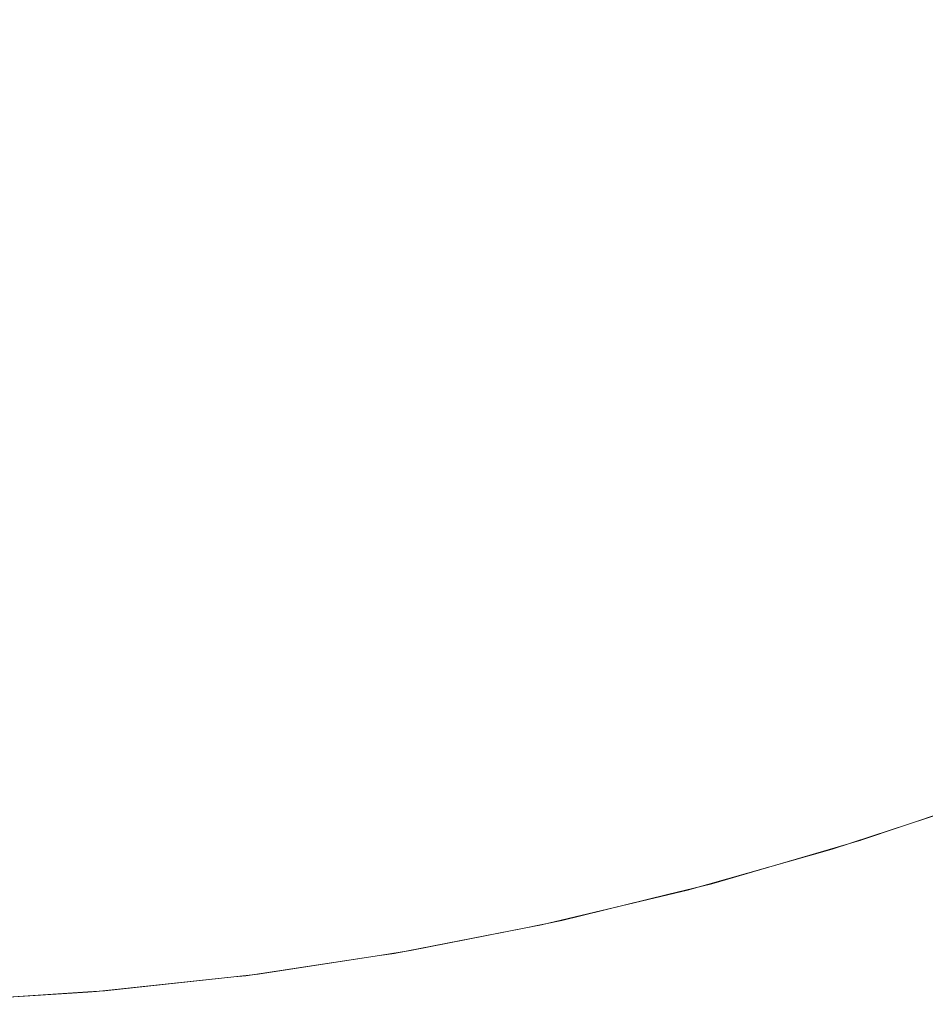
# Model space of a CAD drawing. Header units: centimetres. Extents: x -26 to 27.3, y -25.9 to -24.1.
# Tile 129 of 224: x 9.1951 to 9.2464, y -25.5599 to -25.5042. Entities that reach past the tile are written whole.
import ezdxf

# ---------------------------------------------------------------- set-up
doc = ezdxf.new("R2010")
doc.units = ezdxf.units.CM
doc.header["$LTSCALE"] = 2.54
doc.layers.add('Lucido design-1', color=7, linetype='Continuous')

# ---------------------------------------------------------------- blocks, each defined once
blk = doc.blocks.new('Gruppo-7-1')
at = {"color": 7, "linetype": 'Continuous', "lineweight": 9}
blk.add_3dface([(-25.917482, -24.159888, 1182.422727), (-25.917482, -25.759888, 1182.422727), (27.182518, -25.759888, 1182.422727), (27.182518, -24.159888, 1182.422727)], dxfattribs=at)
for points, invisible_edges in [([(9.219807, -25.503098, 1182.010462), (9.213695, -25.504551, 1182.010462), (9.212915, -25.500932, 1182.012388), (9.218874, -25.499515, 1182.012388)], 15), ([(9.233022, -25.502829, 1182.008386), (9.22691, -25.504843, 1182.008386), (9.225851, -25.501386, 1182.010462), (9.231818, -25.499419, 1182.010462)], 15), ([(9.240357, -25.503825, 1182.006162), (9.234196, -25.50615, 1182.006162), (9.233022, -25.502829, 1182.008386), (9.239043, -25.500556, 1182.008386)], 15), ([(9.213695, -25.504551, 1182.010462), (9.207527, -25.505744, 1182.010462), (9.206902, -25.502095, 1182.012388), (9.212915, -25.500932, 1182.012388)], 15), ([(9.22691, -25.504843, 1182.008386), (9.220718, -25.506597, 1182.008386), (9.219807, -25.503098, 1182.010462), (9.225851, -25.501386, 1182.010462)], 15), ([(9.247824, -25.504361, 1182.003796), (9.241633, -25.507002, 1182.003796), (9.240357, -25.503825, 1182.006162), (9.246413, -25.501241, 1182.006162)], 15), ([(9.207527, -25.505744, 1182.010462), (9.201315, -25.506674, 1182.010462), (9.200844, -25.503001, 1182.012388), (9.206902, -25.502095, 1182.012388)], 15), ([(9.234196, -25.50615, 1182.006162), (9.227942, -25.508212, 1182.006162), (9.22691, -25.504843, 1182.008386), (9.233022, -25.502829, 1182.008386)], 15), ([(9.201315, -25.506674, 1182.010462), (9.195068, -25.507339, 1182.010462), (9.194754, -25.50365, 1182.012388), (9.200844, -25.503001, 1182.012388)], 15), ([(9.220718, -25.506597, 1182.008386), (9.214457, -25.508086, 1182.008386), (9.213695, -25.504551, 1182.010462), (9.219807, -25.503098, 1182.010462)], 15), ([(9.241633, -25.507002, 1182.003796), (9.235336, -25.509379, 1182.003796), (9.234196, -25.50615, 1182.006162), (9.240357, -25.503825, 1182.006162)], 15), ([(9.214457, -25.508086, 1182.008386), (9.208139, -25.509308, 1182.008386), (9.207527, -25.505744, 1182.010462), (9.213695, -25.504551, 1182.010462)], 15), ([(9.249191, -25.507386, 1182.001292), (9.242871, -25.510083, 1182.001292), (9.241633, -25.507002, 1182.003796), (9.247824, -25.504361, 1182.003796)], 15), ([(9.227942, -25.508212, 1182.006162), (9.221606, -25.510006, 1182.006162), (9.220718, -25.506597, 1182.008386), (9.22691, -25.504843, 1182.008386)], 15), ([(9.208139, -25.509308, 1182.008386), (9.201774, -25.51026, 1182.008386), (9.201315, -25.506674, 1182.010462), (9.207527, -25.505744, 1182.010462)], 15), ([(9.235336, -25.509379, 1182.003796), (9.228944, -25.511486, 1182.003796), (9.227942, -25.508212, 1182.006162), (9.234196, -25.50615, 1182.006162)], 15), ([(9.201774, -25.51026, 1182.008386), (9.195375, -25.510942, 1182.008386), (9.195068, -25.507339, 1182.010462), (9.201315, -25.506674, 1182.010462)], 15), ([(9.221606, -25.510006, 1182.006162), (9.215199, -25.51153, 1182.006162), (9.214457, -25.508086, 1182.008386), (9.220718, -25.506597, 1182.008386)], 15), ([(9.195375, -25.510942, 1182.008386), (9.188952, -25.511352, 1182.008386), (9.188799, -25.507739, 1182.010462), (9.195068, -25.507339, 1182.010462)], 15), ([(9.242871, -25.510083, 1182.001292), (9.236442, -25.512509, 1182.001292), (9.235336, -25.509379, 1182.003796), (9.241633, -25.507002, 1182.003796)], 15), ([(9.250514, -25.510312, 1181.998654), (9.244068, -25.513062, 1181.998654), (9.242871, -25.510083, 1182.001292), (9.249191, -25.507386, 1182.001292)], 15), ([(9.215199, -25.51153, 1182.006162), (9.208734, -25.51278, 1182.006162), (9.208139, -25.509308, 1182.008386), (9.214457, -25.508086, 1182.008386)], 15), ([(9.228944, -25.511486, 1182.003796), (9.222468, -25.51332, 1182.003796), (9.221606, -25.510006, 1182.006162), (9.227942, -25.508212, 1182.006162)], 15), ([(9.208734, -25.51278, 1182.006162), (9.202221, -25.513755, 1182.006162), (9.201774, -25.51026, 1182.008386), (9.208139, -25.509308, 1182.008386)], 15), ([(9.236442, -25.512509, 1182.001292), (9.229916, -25.51466, 1182.001292), (9.228944, -25.511486, 1182.003796), (9.235336, -25.509379, 1182.003796)], 15), ([(9.222468, -25.51332, 1182.003796), (9.215921, -25.514877, 1182.003796), (9.215199, -25.51153, 1182.006162), (9.221606, -25.510006, 1182.006162)], 15), ([(9.244068, -25.513062, 1181.998654), (9.237512, -25.515536, 1181.998654), (9.236442, -25.512509, 1182.001292), (9.242871, -25.510083, 1182.001292)], 15), ([(9.202221, -25.513755, 1182.006162), (9.195673, -25.514452, 1182.006162), (9.195375, -25.510942, 1182.008386), (9.201774, -25.51026, 1182.008386)], 15), ([(9.251789, -25.513132, 1181.995888), (9.245222, -25.515934, 1181.995888), (9.244068, -25.513062, 1181.998654), (9.250514, -25.510312, 1181.998654)], 15), ([(9.195673, -25.514452, 1182.006162), (9.189102, -25.514871, 1182.006162), (9.188952, -25.511352, 1182.008386), (9.195375, -25.510942, 1182.008386)], 15), ([(9.215921, -25.514877, 1182.003796), (9.209313, -25.516155, 1182.003796), (9.208734, -25.51278, 1182.006162), (9.215199, -25.51153, 1182.006162)], 15), ([(9.229916, -25.51466, 1182.001292), (9.223305, -25.516532, 1182.001292), (9.222468, -25.51332, 1182.003796), (9.228944, -25.511486, 1182.003796)], 15), ([(9.209313, -25.516155, 1182.003796), (9.202656, -25.517151, 1182.003796), (9.202221, -25.513755, 1182.006162), (9.208734, -25.51278, 1182.006162)], 15), ([(9.237512, -25.515536, 1181.998654), (9.230856, -25.51773, 1181.998654), (9.229916, -25.51466, 1182.001292), (9.236442, -25.512509, 1182.001292)], 15), ([(9.223305, -25.516532, 1182.001292), (9.21662, -25.518122, 1182.001292), (9.215921, -25.514877, 1182.003796), (9.222468, -25.51332, 1182.003796)], 15), ([(9.245222, -25.515934, 1181.995888), (9.238543, -25.518454, 1181.995888), (9.237512, -25.515536, 1181.998654), (9.244068, -25.513062, 1181.998654)], 15), ([(9.252834, -25.515444, 1181.993438), (9.246169, -25.518289, 1181.993438), (9.245222, -25.515934, 1181.995888), (9.251789, -25.513132, 1181.995888)], 15), ([(9.202656, -25.517151, 1182.003796), (9.195964, -25.517864, 1182.003796), (9.195673, -25.514452, 1182.006162), (9.202221, -25.513755, 1182.006162)], 15), ([(9.195964, -25.517864, 1182.003796), (9.189247, -25.518293, 1182.003796), (9.189102, -25.514871, 1182.006162), (9.195673, -25.514452, 1182.006162)], 15), ([(9.21662, -25.518122, 1182.001292), (9.209874, -25.519427, 1182.001292), (9.209313, -25.516155, 1182.003796), (9.215921, -25.514877, 1182.003796)], 15), ([(9.230856, -25.51773, 1181.998654), (9.224114, -25.519639, 1181.998654), (9.223305, -25.516532, 1182.001292), (9.229916, -25.51466, 1182.001292)], 15), ([(9.238543, -25.518454, 1181.995888), (9.231763, -25.520689, 1181.995888), (9.230856, -25.51773, 1181.998654), (9.237512, -25.515536, 1181.998654)], 15), ([(9.254016, -25.518059, 1181.990447), (9.247238, -25.520951, 1181.990447), (9.246169, -25.518289, 1181.993438), (9.252834, -25.515444, 1181.993438)], 15), ([(9.209874, -25.519427, 1182.001292), (9.203078, -25.520444, 1182.001292), (9.202656, -25.517151, 1182.003796), (9.209313, -25.516155, 1182.003796)], 15), ([(9.246169, -25.518289, 1181.993438), (9.239388, -25.520847, 1181.993438), (9.238543, -25.518454, 1181.995888), (9.245222, -25.515934, 1181.995888)], 15), ([(9.224114, -25.519639, 1181.998654), (9.217296, -25.521261, 1181.998654), (9.21662, -25.518122, 1182.001292), (9.223305, -25.516532, 1182.001292)], 15), ([(9.203078, -25.520444, 1182.001292), (9.196245, -25.521172, 1182.001292), (9.195964, -25.517864, 1182.003796), (9.202656, -25.517151, 1182.003796)], 15), ([(9.196245, -25.521172, 1182.001292), (9.189388, -25.52161, 1182.001292), (9.189247, -25.518293, 1182.003796), (9.195964, -25.517864, 1182.003796)], 15), ([(9.231763, -25.520689, 1181.995888), (9.224894, -25.522634, 1181.995888), (9.224114, -25.519639, 1181.998654), (9.230856, -25.51773, 1181.998654)], 15), ([(9.217296, -25.521261, 1181.998654), (9.210416, -25.522591, 1181.998654), (9.209874, -25.519427, 1182.001292), (9.21662, -25.518122, 1182.001292)], 15), ([(9.239388, -25.520847, 1181.993438), (9.232506, -25.523116, 1181.993438), (9.231763, -25.520689, 1181.995888), (9.238543, -25.518454, 1181.995888)], 15), ([(9.247238, -25.520951, 1181.990447), (9.240344, -25.523552, 1181.990447), (9.239388, -25.520847, 1181.993438), (9.246169, -25.518289, 1181.993438)], 15), ([(9.210416, -25.522591, 1181.998654), (9.203486, -25.523629, 1181.998654), (9.203078, -25.520444, 1182.001292), (9.209874, -25.519427, 1182.001292)], 15), ([(9.224894, -25.522634, 1181.995888), (9.217948, -25.524286, 1181.995888), (9.217296, -25.521261, 1181.998654), (9.224114, -25.519639, 1181.998654)], 15), ([(9.203486, -25.523629, 1181.998654), (9.196518, -25.524371, 1181.998654), (9.196245, -25.521172, 1182.001292), (9.203078, -25.520444, 1182.001292)], 15), ([(9.232506, -25.523116, 1181.993438), (9.225533, -25.52509, 1181.993438), (9.224894, -25.522634, 1181.995888), (9.231763, -25.520689, 1181.995888)], 15), ([(9.196518, -25.524371, 1181.998654), (9.189524, -25.524817, 1181.998654), (9.189388, -25.52161, 1182.001292), (9.196245, -25.521172, 1182.001292)], 15), ([(9.217948, -25.524286, 1181.995888), (9.210939, -25.525642, 1181.995888), (9.210416, -25.522591, 1181.998654), (9.217296, -25.521261, 1181.998654)], 15), ([(9.240344, -25.523552, 1181.990447), (9.233346, -25.525859, 1181.990447), (9.232506, -25.523116, 1181.993438), (9.239388, -25.520847, 1181.993438)], 15), ([(9.24826, -25.523494, 1181.987343), (9.241257, -25.526137, 1181.987343), (9.240344, -25.523552, 1181.990447), (9.247238, -25.520951, 1181.990447)], 15), ([(9.210939, -25.525642, 1181.995888), (9.203879, -25.526699, 1181.995888), (9.203486, -25.523629, 1181.998654), (9.210416, -25.522591, 1181.998654)], 15), ([(9.225533, -25.52509, 1181.993438), (9.218483, -25.526767, 1181.993438), (9.217948, -25.524286, 1181.995888), (9.224894, -25.522634, 1181.995888)], 15), ([(9.233346, -25.525859, 1181.990447), (9.226256, -25.527867, 1181.990447), (9.225533, -25.52509, 1181.993438), (9.232506, -25.523116, 1181.993438)], 15), ([(9.203879, -25.526699, 1181.995888), (9.19678, -25.527455, 1181.995888), (9.196518, -25.524371, 1181.998654), (9.203486, -25.523629, 1181.998654)], 15), ([(9.241257, -25.526137, 1181.987343), (9.234149, -25.52848, 1181.987343), (9.233346, -25.525859, 1181.990447), (9.240344, -25.523552, 1181.990447)], 15), ([(9.249232, -25.525913, 1181.98413), (9.242126, -25.528595, 1181.98413), (9.241257, -25.526137, 1181.987343), (9.24826, -25.523494, 1181.987343)], 15), ([(9.19678, -25.527455, 1181.995888), (9.189655, -25.527909, 1181.995888), (9.189524, -25.524817, 1181.998654), (9.196518, -25.524371, 1181.998654)], 15), ([(9.218483, -25.526767, 1181.993438), (9.211368, -25.528143, 1181.993438), (9.210939, -25.525642, 1181.995888), (9.217948, -25.524286, 1181.995888)], 15), ([(9.226256, -25.527867, 1181.990447), (9.219088, -25.529572, 1181.990447), (9.218483, -25.526767, 1181.993438), (9.225533, -25.52509, 1181.993438)], 15), ([(9.211368, -25.528143, 1181.993438), (9.204201, -25.529216, 1181.993438), (9.203879, -25.526699, 1181.995888), (9.210939, -25.525642, 1181.995888)], 15), ([(9.234149, -25.52848, 1181.987343), (9.226947, -25.530519, 1181.987343), (9.226256, -25.527867, 1181.990447), (9.233346, -25.525859, 1181.990447)], 15), ([(9.242126, -25.528595, 1181.98413), (9.234912, -25.530973, 1181.98413), (9.234149, -25.52848, 1181.987343), (9.241257, -25.526137, 1181.987343)], 15), ([(9.250154, -25.528206, 1181.980816), (9.242949, -25.530925, 1181.980816), (9.242126, -25.528595, 1181.98413), (9.249232, -25.525913, 1181.98413)], 15), ([(9.204201, -25.529216, 1181.993438), (9.196995, -25.529984, 1181.993438), (9.19678, -25.527455, 1181.995888), (9.203879, -25.526699, 1181.995888)], 15), ([(9.219088, -25.529572, 1181.990447), (9.211853, -25.530971, 1181.990447), (9.211368, -25.528143, 1181.993438), (9.218483, -25.526767, 1181.993438)], 15), ([(9.196995, -25.529984, 1181.993438), (9.189763, -25.530445, 1181.993438), (9.189655, -25.527909, 1181.995888), (9.19678, -25.527455, 1181.995888)], 15), ([(9.226947, -25.530519, 1181.987343), (9.219665, -25.532251, 1181.987343), (9.219088, -25.529572, 1181.990447), (9.226256, -25.527867, 1181.990447)], 15), ([(9.211853, -25.530971, 1181.990447), (9.204566, -25.532062, 1181.990447), (9.204201, -25.529216, 1181.993438), (9.211368, -25.528143, 1181.993438)], 15), ([(9.234912, -25.530973, 1181.98413), (9.227604, -25.533043, 1181.98413), (9.226947, -25.530519, 1181.987343), (9.234149, -25.52848, 1181.987343)], 15), ([(9.251022, -25.530367, 1181.977405), (9.243725, -25.533121, 1181.977405), (9.242949, -25.530925, 1181.980816), (9.250154, -25.528206, 1181.980816)], 15), ([(9.242949, -25.530925, 1181.980816), (9.235636, -25.533335, 1181.980816), (9.234912, -25.530973, 1181.98413), (9.242126, -25.528595, 1181.98413)], 15), ([(9.204566, -25.532062, 1181.990447), (9.197239, -25.532842, 1181.990447), (9.196995, -25.529984, 1181.993438), (9.204201, -25.529216, 1181.993438)], 15), ([(9.219665, -25.532251, 1181.987343), (9.212316, -25.533672, 1181.987343), (9.211853, -25.530971, 1181.990447), (9.219088, -25.529572, 1181.990447)], 15), ([(9.197239, -25.532842, 1181.990447), (9.189885, -25.533311, 1181.990447), (9.189763, -25.530445, 1181.993438), (9.196995, -25.529984, 1181.993438)], 15), ([(9.227604, -25.533043, 1181.98413), (9.220214, -25.5348, 1181.98413), (9.219665, -25.532251, 1181.987343), (9.226947, -25.530519, 1181.987343)], 15), ([(9.251837, -25.532394, 1181.973903), (9.244453, -25.535181, 1181.973903), (9.243725, -25.533121, 1181.977405), (9.251022, -25.530367, 1181.977405)], 15), ([(9.212316, -25.533672, 1181.987343), (9.204914, -25.53478, 1181.987343), (9.204566, -25.532062, 1181.990447), (9.211853, -25.530971, 1181.990447)], 15), ([(9.235636, -25.533335, 1181.980816), (9.228226, -25.535433, 1181.980816), (9.227604, -25.533043, 1181.98413), (9.234912, -25.530973, 1181.98413)], 15), ([(9.243725, -25.533121, 1181.977405), (9.236318, -25.535563, 1181.977405), (9.235636, -25.533335, 1181.980816), (9.242949, -25.530925, 1181.980816)], 15), ([(9.204914, -25.53478, 1181.987343), (9.197471, -25.535573, 1181.987343), (9.197239, -25.532842, 1181.990447), (9.204566, -25.532062, 1181.990447)], 15), ([(9.220214, -25.5348, 1181.98413), (9.212757, -25.536242, 1181.98413), (9.212316, -25.533672, 1181.987343), (9.219665, -25.532251, 1181.987343)], 15), ([(9.252596, -25.534284, 1181.970318), (9.245131, -25.537101, 1181.970318), (9.244453, -25.535181, 1181.973903), (9.251837, -25.532394, 1181.973903)], 15), ([(9.197471, -25.535573, 1181.987343), (9.190001, -25.53605, 1181.987343), (9.189885, -25.533311, 1181.990447), (9.197239, -25.532842, 1181.990447)], 15), ([(9.228226, -25.535433, 1181.980816), (9.220735, -25.537215, 1181.980816), (9.220214, -25.5348, 1181.98413), (9.227604, -25.533043, 1181.98413)], 15), ([(9.236318, -25.535563, 1181.977405), (9.228813, -25.537688, 1181.977405), (9.228226, -25.535433, 1181.980816), (9.235636, -25.533335, 1181.980816)], 15), ([(9.244453, -25.535181, 1181.973903), (9.236957, -25.537652, 1181.973903), (9.236318, -25.535563, 1181.977405), (9.243725, -25.533121, 1181.977405)], 15), ([(9.212757, -25.536242, 1181.98413), (9.205245, -25.537367, 1181.98413), (9.204914, -25.53478, 1181.987343), (9.212316, -25.533672, 1181.987343)], 15), ([(9.253299, -25.536034, 1181.966655), (9.24576, -25.538879, 1181.966655), (9.245131, -25.537101, 1181.970318), (9.252596, -25.534284, 1181.970318)], 15), ([(9.205245, -25.537367, 1181.98413), (9.197692, -25.538172, 1181.98413), (9.197471, -25.535573, 1181.987343), (9.204914, -25.53478, 1181.987343)], 15), ([(9.220735, -25.537215, 1181.980816), (9.213174, -25.538677, 1181.980816), (9.212757, -25.536242, 1181.98413), (9.220214, -25.5348, 1181.98413)], 15), ([(9.245131, -25.537101, 1181.970318), (9.237554, -25.539599, 1181.970318), (9.236957, -25.537652, 1181.973903), (9.244453, -25.535181, 1181.973903)], 15), ([(9.197692, -25.538172, 1181.98413), (9.190112, -25.538655, 1181.98413), (9.190001, -25.53605, 1181.987343), (9.197471, -25.535573, 1181.987343)], 15), ([(9.228813, -25.537688, 1181.977405), (9.221226, -25.539492, 1181.977405), (9.220735, -25.537215, 1181.980816), (9.228226, -25.535433, 1181.980816)], 15), ([(9.236957, -25.537652, 1181.973903), (9.229364, -25.539802, 1181.973903), (9.228813, -25.537688, 1181.977405), (9.236318, -25.535563, 1181.977405)], 15), ([(9.213174, -25.538677, 1181.980816), (9.205559, -25.539817, 1181.980816), (9.205245, -25.537367, 1181.98413), (9.212757, -25.536242, 1181.98413)], 15), ([(9.253945, -25.537641, 1181.962921), (9.246336, -25.540512, 1181.962921), (9.24576, -25.538879, 1181.966655), (9.253299, -25.536034, 1181.966655)], 15), ([(9.205559, -25.539817, 1181.980816), (9.197902, -25.540633, 1181.980816), (9.197692, -25.538172, 1181.98413), (9.205245, -25.537367, 1181.98413)], 15), ([(9.221226, -25.539492, 1181.977405), (9.213568, -25.540973, 1181.977405), (9.213174, -25.538677, 1181.980816), (9.220735, -25.537215, 1181.980816)], 15), ([(9.24576, -25.538879, 1181.966655), (9.238106, -25.541402, 1181.966655), (9.237554, -25.539599, 1181.970318), (9.245131, -25.537101, 1181.970318)], 15), ([(9.229364, -25.539802, 1181.973903), (9.221686, -25.541628, 1181.973903), (9.221226, -25.539492, 1181.977405), (9.228813, -25.537688, 1181.977405)], 15), ([(9.237554, -25.539599, 1181.970318), (9.229877, -25.541773, 1181.970318), (9.229364, -25.539802, 1181.973903), (9.236957, -25.537652, 1181.973903)], 15), ([(9.254532, -25.539102, 1181.959121), (9.246861, -25.541997, 1181.959121), (9.246336, -25.540512, 1181.962921), (9.253945, -25.537641, 1181.962921)], 15), ([(9.197902, -25.540633, 1181.980816), (9.190217, -25.541123, 1181.980816), (9.190112, -25.538655, 1181.98413), (9.197692, -25.538172, 1181.98413)], 15), ([(9.213568, -25.540973, 1181.977405), (9.205855, -25.542128, 1181.977405), (9.205559, -25.539817, 1181.980816), (9.213174, -25.538677, 1181.980816)], 15), ([(9.246336, -25.540512, 1181.962921), (9.238613, -25.543058, 1181.962921), (9.238106, -25.541402, 1181.966655), (9.24576, -25.538879, 1181.966655)], 15), ([(9.221686, -25.541628, 1181.973903), (9.213937, -25.543127, 1181.973903), (9.213568, -25.540973, 1181.977405), (9.221226, -25.539492, 1181.977405)], 15), ([(9.238106, -25.541402, 1181.966655), (9.230352, -25.543598, 1181.966655), (9.229877, -25.541773, 1181.970318), (9.237554, -25.539599, 1181.970318)], 15), ([(9.205855, -25.542128, 1181.977405), (9.198099, -25.542954, 1181.977405), (9.197902, -25.540633, 1181.980816), (9.205559, -25.539817, 1181.980816)], 15), ([(9.229877, -25.541773, 1181.970318), (9.222115, -25.543619, 1181.970318), (9.221686, -25.541628, 1181.973903), (9.229364, -25.539802, 1181.973903)], 15), ([(9.198099, -25.542954, 1181.977405), (9.190316, -25.54345, 1181.977405), (9.190217, -25.541123, 1181.980816), (9.197902, -25.540633, 1181.980816)], 15), ([(9.246861, -25.541997, 1181.959121), (9.239074, -25.544564, 1181.959121), (9.238613, -25.543058, 1181.962921), (9.246336, -25.540512, 1181.962921)], 15), ([(9.213937, -25.543127, 1181.973903), (9.206132, -25.544295, 1181.973903), (9.205855, -25.542128, 1181.977405), (9.213568, -25.540973, 1181.977405)], 15), ([(9.222115, -25.543619, 1181.970318), (9.214282, -25.545134, 1181.970318), (9.213937, -25.543127, 1181.973903), (9.221686, -25.541628, 1181.973903)], 15), ([(9.230352, -25.543598, 1181.966655), (9.222512, -25.545462, 1181.966655), (9.222115, -25.543619, 1181.970318), (9.229877, -25.541773, 1181.970318)], 15), ([(9.238613, -25.543058, 1181.962921), (9.230789, -25.545274, 1181.962921), (9.230352, -25.543598, 1181.966655), (9.238106, -25.541402, 1181.966655)], 15), ([(9.206132, -25.544295, 1181.973903), (9.198284, -25.545131, 1181.973903), (9.198099, -25.542954, 1181.977405), (9.205855, -25.542128, 1181.977405)], 15), ([(9.247333, -25.543333, 1181.955264), (9.239489, -25.545919, 1181.955264), (9.239074, -25.544564, 1181.959121), (9.246861, -25.541997, 1181.959121)], 15), ([(9.198284, -25.545131, 1181.973903), (9.190408, -25.545633, 1181.973903), (9.190316, -25.54345, 1181.977405), (9.198099, -25.542954, 1181.977405)], 15), ([(9.214282, -25.545134, 1181.970318), (9.206391, -25.546315, 1181.970318), (9.206132, -25.544295, 1181.973903), (9.213937, -25.543127, 1181.973903)], 15), ([(9.239074, -25.544564, 1181.959121), (9.231186, -25.546798, 1181.959121), (9.230789, -25.545274, 1181.962921), (9.238613, -25.543058, 1181.962921)], 15), ([(9.247752, -25.544517, 1181.951355), (9.239857, -25.547119, 1181.951355), (9.239489, -25.545919, 1181.955264), (9.247333, -25.543333, 1181.955264)], 15), ([(9.222512, -25.545462, 1181.966655), (9.2146, -25.546993, 1181.966655), (9.214282, -25.545134, 1181.970318), (9.222115, -25.543619, 1181.970318)], 15), ([(9.230789, -25.545274, 1181.962921), (9.222877, -25.547155, 1181.962921), (9.222512, -25.545462, 1181.966655), (9.230352, -25.543598, 1181.966655)], 15), ([(9.206391, -25.546315, 1181.970318), (9.198457, -25.54716, 1181.970318), (9.198284, -25.545131, 1181.973903), (9.206132, -25.544295, 1181.973903)], 15), ([(9.239489, -25.545919, 1181.955264), (9.231542, -25.548169, 1181.955264), (9.231186, -25.546798, 1181.959121), (9.239074, -25.544564, 1181.959121)], 15), ([(9.248116, -25.545548, 1181.947402), (9.240177, -25.548165, 1181.947402), (9.239857, -25.547119, 1181.951355), (9.247752, -25.544517, 1181.951355)], 15), ([(9.198457, -25.54716, 1181.970318), (9.190495, -25.547668, 1181.970318), (9.190408, -25.545633, 1181.973903), (9.198284, -25.545131, 1181.973903)], 15), ([(9.2146, -25.546993, 1181.966655), (9.20663, -25.548186, 1181.966655), (9.206391, -25.546315, 1181.970318), (9.214282, -25.545134, 1181.970318)], 15), ([(9.222877, -25.547155, 1181.962921), (9.214893, -25.548699, 1181.962921), (9.2146, -25.546993, 1181.966655), (9.222512, -25.545462, 1181.966655)], 15), ([(9.231186, -25.546798, 1181.959121), (9.223209, -25.548695, 1181.959121), (9.222877, -25.547155, 1181.962921), (9.230789, -25.545274, 1181.962921)], 15), ([(9.248426, -25.546425, 1181.94341), (9.240449, -25.549054, 1181.94341), (9.240177, -25.548165, 1181.947402), (9.248116, -25.545548, 1181.947402)], 15), ([(9.20663, -25.548186, 1181.966655), (9.198617, -25.549039, 1181.966655), (9.198457, -25.54716, 1181.970318), (9.206391, -25.546315, 1181.970318)], 15), ([(9.239857, -25.547119, 1181.951355), (9.231859, -25.549384, 1181.951355), (9.231542, -25.548169, 1181.955264), (9.239489, -25.545919, 1181.955264)], 15), ([(9.231542, -25.548169, 1181.955264), (9.223507, -25.55008, 1181.955264), (9.223209, -25.548695, 1181.959121), (9.231186, -25.546798, 1181.959121)], 15), ([(9.24868, -25.547146, 1181.939388), (9.240673, -25.549785, 1181.939388), (9.240449, -25.549054, 1181.94341), (9.248426, -25.546425, 1181.94341)], 15), ([(9.198617, -25.549039, 1181.966655), (9.190575, -25.549552, 1181.966655), (9.190495, -25.547668, 1181.970318), (9.198457, -25.54716, 1181.970318)], 15), ([(9.214893, -25.548699, 1181.962921), (9.20685, -25.549903, 1181.962921), (9.20663, -25.548186, 1181.966655), (9.2146, -25.546993, 1181.966655)], 15), ([(9.223209, -25.548695, 1181.959121), (9.215159, -25.550252, 1181.959121), (9.214893, -25.548699, 1181.962921), (9.222877, -25.547155, 1181.962921)], 15), ([(9.240177, -25.548165, 1181.947402), (9.232134, -25.550442, 1181.947402), (9.231859, -25.549384, 1181.951355), (9.239857, -25.547119, 1181.951355)], 15), ([(9.24888, -25.54771, 1181.935341), (9.240849, -25.550358, 1181.935341), (9.240673, -25.549785, 1181.939388), (9.24868, -25.547146, 1181.939388)], 15), ([(9.249024, -25.548118, 1181.931277), (9.240975, -25.550771, 1181.931277), (9.240849, -25.550358, 1181.935341), (9.24888, -25.54771, 1181.935341)], 15), ([(9.250929, -25.547845, 1181.720755), (9.242665, -25.55065, 1181.720755), (9.242659, -25.550631, 1181.722727), (9.247762, -25.548899, 1181.722727)], 11), ([(9.250983, -25.547994, 1181.716767), (9.242713, -25.550801, 1181.716767), (9.242665, -25.55065, 1181.720755), (9.250929, -25.547845, 1181.720755)], 15), ([(9.251092, -25.548292, 1181.712782), (9.242808, -25.551104, 1181.712782), (9.242713, -25.550801, 1181.716767), (9.250983, -25.547994, 1181.716767)], 15), ([(9.20685, -25.549903, 1181.962921), (9.198764, -25.550765, 1181.962921), (9.198617, -25.549039, 1181.966655), (9.20663, -25.548186, 1181.966655)], 15), ([(9.231859, -25.549384, 1181.951355), (9.223772, -25.551308, 1181.951355), (9.223507, -25.55008, 1181.955264), (9.231542, -25.548169, 1181.955264)], 15), ([(9.240449, -25.549054, 1181.94341), (9.232369, -25.551342, 1181.94341), (9.232134, -25.550442, 1181.947402), (9.240177, -25.548165, 1181.947402)], 15), ([(9.249113, -25.548369, 1181.927202), (9.241053, -25.551026, 1181.927202), (9.240975, -25.550771, 1181.931277), (9.249024, -25.548118, 1181.931277)], 15), ([(9.249145, -25.548462, 1181.923272), (9.241082, -25.55112, 1181.923272), (9.241053, -25.551026, 1181.927202), (9.249113, -25.548369, 1181.927202)], 15), ([(9.247768, -25.548918, 1181.922727), (9.241082, -25.551121, 1181.922727), (9.241082, -25.55112, 1181.923272), (9.249145, -25.548462, 1181.923272)], 14), ([(9.251255, -25.548741, 1181.708808), (9.242952, -25.55156, 1181.708808), (9.242808, -25.551104, 1181.712782), (9.251092, -25.548292, 1181.712782)], 15), ([(9.198764, -25.550765, 1181.962921), (9.190648, -25.551282, 1181.962921), (9.190575, -25.549552, 1181.966655), (9.198617, -25.549039, 1181.966655)], 15), ([(9.215159, -25.550252, 1181.959121), (9.20705, -25.551466, 1181.959121), (9.20685, -25.549903, 1181.962921), (9.214893, -25.548699, 1181.962921)], 15), ([(9.223507, -25.55008, 1181.955264), (9.215399, -25.551648, 1181.955264), (9.215159, -25.550252, 1181.959121), (9.223209, -25.548695, 1181.959121)], 15), ([(9.240673, -25.549785, 1181.939388), (9.232561, -25.552082, 1181.939388), (9.232369, -25.551342, 1181.94341), (9.240449, -25.549054, 1181.94341)], 15), ([(9.242659, -25.550631, 1181.722727), (9.241082, -25.551121, 1181.922727), (9.247768, -25.548918, 1181.922727)], 9), ([(9.247768, -25.548918, 1181.922727), (9.247762, -25.548899, 1181.722727), (9.242659, -25.550631, 1181.722727)], 9), ([(9.251473, -25.54934, 1181.704851), (9.243143, -25.552168, 1181.704851), (9.242952, -25.55156, 1181.708808), (9.251255, -25.548741, 1181.708808)], 15), ([(9.232134, -25.550442, 1181.947402), (9.224002, -25.552376, 1181.947402), (9.223772, -25.551308, 1181.951355), (9.231859, -25.549384, 1181.951355)], 15), ([(9.251745, -25.550089, 1181.700917), (9.243383, -25.552927, 1181.700917), (9.243143, -25.552168, 1181.704851), (9.251473, -25.54934, 1181.704851)], 15), ([(9.20705, -25.551466, 1181.959121), (9.198898, -25.552334, 1181.959121), (9.198764, -25.550765, 1181.962921), (9.20685, -25.549903, 1181.962921)], 15), ([(9.223772, -25.551308, 1181.951355), (9.215611, -25.552886, 1181.951355), (9.215399, -25.551648, 1181.955264), (9.223507, -25.55008, 1181.955264)], 15), ([(9.240849, -25.550358, 1181.935341), (9.232712, -25.552662, 1181.935341), (9.232561, -25.552082, 1181.939388), (9.240673, -25.549785, 1181.939388)], 15), ([(9.252072, -25.550986, 1181.697014), (9.24367, -25.553838, 1181.697014), (9.243383, -25.552927, 1181.700917), (9.251745, -25.550089, 1181.700917)], 15), ([(9.198898, -25.552334, 1181.959121), (9.190715, -25.552856, 1181.959121), (9.190648, -25.551282, 1181.962921), (9.198764, -25.550765, 1181.962921)], 15), ([(9.215399, -25.551648, 1181.955264), (9.20723, -25.552871, 1181.955264), (9.20705, -25.551466, 1181.959121), (9.215159, -25.550252, 1181.959121)], 15), ([(9.232369, -25.551342, 1181.94341), (9.224198, -25.553285, 1181.94341), (9.224002, -25.552376, 1181.947402), (9.232134, -25.550442, 1181.947402)], 15), ([(9.240975, -25.550771, 1181.931277), (9.232821, -25.55308, 1181.931277), (9.232712, -25.552662, 1181.935341), (9.240849, -25.550358, 1181.935341)], 15), ([(9.241053, -25.551026, 1181.927202), (9.232888, -25.553338, 1181.927202), (9.232821, -25.55308, 1181.931277), (9.240975, -25.550771, 1181.931277)], 15), ([(9.242665, -25.55065, 1181.720755), (9.234287, -25.553092, 1181.720755), (9.234282, -25.553073, 1181.722727), (9.239818, -25.551459, 1181.722727)], 11), ([(9.242713, -25.550801, 1181.716767), (9.234328, -25.553245, 1181.716767), (9.234287, -25.553092, 1181.720755), (9.242665, -25.55065, 1181.720755)], 15), ([(9.239818, -25.551459, 1181.722727), (9.242659, -25.550631, 1181.722727), (9.242665, -25.55065, 1181.720755)], 10), ([(9.242659, -25.550631, 1181.722727), (9.239818, -25.551459, 1181.722727), (9.239824, -25.551478, 1181.922727), (9.241082, -25.551121, 1181.922727)], 10), ([(9.224002, -25.552376, 1181.947402), (9.215796, -25.553964, 1181.947402), (9.215611, -25.552886, 1181.951355), (9.223772, -25.551308, 1181.951355)], 15), ([(9.241082, -25.55112, 1181.923272), (9.232913, -25.553433, 1181.923272), (9.232888, -25.553338, 1181.927202), (9.241053, -25.551026, 1181.927202)], 15), ([(9.239824, -25.551478, 1181.922727), (9.232914, -25.553435, 1181.922727), (9.232913, -25.553433, 1181.923272), (9.241082, -25.55112, 1181.923272)], 14), ([(9.242808, -25.551104, 1181.712782), (9.23441, -25.553552, 1181.712782), (9.234328, -25.553245, 1181.716767), (9.242713, -25.550801, 1181.716767)], 15), ([(9.242952, -25.55156, 1181.708808), (9.234534, -25.554013, 1181.708808), (9.23441, -25.553552, 1181.712782), (9.242808, -25.551104, 1181.712782)], 15), ([(9.241082, -25.55112, 1181.923272), (9.241082, -25.551121, 1181.922727), (9.239824, -25.551478, 1181.922727)], 9), ([(9.252453, -25.552032, 1181.693147), (9.244005, -25.554899, 1181.693147), (9.24367, -25.553838, 1181.697014), (9.252072, -25.550986, 1181.697014)], 15), ([(9.20723, -25.552871, 1181.955264), (9.199018, -25.553746, 1181.955264), (9.198898, -25.552334, 1181.959121), (9.20705, -25.551466, 1181.959121)], 15), ([(9.215611, -25.552886, 1181.951355), (9.20739, -25.554117, 1181.951355), (9.20723, -25.552871, 1181.955264), (9.215399, -25.551648, 1181.955264)], 15), ([(9.232561, -25.552082, 1181.939388), (9.224359, -25.554033, 1181.939388), (9.224198, -25.553285, 1181.94341), (9.232369, -25.551342, 1181.94341)], 15), ([(9.234282, -25.553073, 1181.722727), (9.232914, -25.553435, 1181.922727), (9.239824, -25.551478, 1181.922727)], 9), ([(9.239824, -25.551478, 1181.922727), (9.239818, -25.551459, 1181.722727), (9.234282, -25.553073, 1181.722727)], 9), ([(9.243143, -25.552168, 1181.704851), (9.234699, -25.554629, 1181.704851), (9.234534, -25.554013, 1181.708808), (9.242952, -25.55156, 1181.708808)], 15), ([(9.199018, -25.553746, 1181.955264), (9.190775, -25.554271, 1181.955264), (9.190715, -25.552856, 1181.959121), (9.198898, -25.552334, 1181.959121)], 15), ([(9.224198, -25.553285, 1181.94341), (9.215953, -25.55488, 1181.94341), (9.215796, -25.553964, 1181.947402), (9.224002, -25.552376, 1181.947402)], 15), ([(9.232712, -25.552662, 1181.935341), (9.224486, -25.554618, 1181.935341), (9.224359, -25.554033, 1181.939388), (9.232561, -25.552082, 1181.939388)], 15), ([(9.243383, -25.552927, 1181.700917), (9.234905, -25.555399, 1181.700917), (9.234699, -25.554629, 1181.704851), (9.243143, -25.552168, 1181.704851)], 15), ([(9.252886, -25.553224, 1181.689324), (9.244386, -25.556109, 1181.689324), (9.244005, -25.554899, 1181.693147), (9.252453, -25.552032, 1181.693147)], 15), ([(9.20739, -25.554117, 1181.951355), (9.199124, -25.554997, 1181.951355), (9.199018, -25.553746, 1181.955264), (9.20723, -25.552871, 1181.955264)], 15), ([(9.215796, -25.553964, 1181.947402), (9.207529, -25.555201, 1181.947402), (9.20739, -25.554117, 1181.951355), (9.215611, -25.552886, 1181.951355)], 15), ([(9.232821, -25.55308, 1181.931277), (9.224577, -25.555041, 1181.931277), (9.224486, -25.554618, 1181.935341), (9.232712, -25.552662, 1181.935341)], 15), ([(9.24367, -25.553838, 1181.697014), (9.235152, -25.556321, 1181.697014), (9.234905, -25.555399, 1181.700917), (9.243383, -25.552927, 1181.700917)], 15), ([(9.224359, -25.554033, 1181.939388), (9.216082, -25.555634, 1181.939388), (9.215953, -25.55488, 1181.94341), (9.224198, -25.553285, 1181.94341)], 15), ([(9.232888, -25.553338, 1181.927202), (9.224633, -25.555301, 1181.927202), (9.224577, -25.555041, 1181.931277), (9.232821, -25.55308, 1181.931277)], 15), ([(9.232913, -25.553433, 1181.923272), (9.224653, -25.555398, 1181.923272), (9.224633, -25.555301, 1181.927202), (9.232888, -25.553338, 1181.927202)], 15), ([(9.231787, -25.553703, 1181.922727), (9.224654, -25.555399, 1181.922727), (9.224653, -25.555398, 1181.923272), (9.232913, -25.553433, 1181.923272)], 14), ([(9.234287, -25.553092, 1181.720755), (9.22581, -25.555166, 1181.720755), (9.225806, -25.555147, 1181.722727), (9.231782, -25.553685, 1181.722727)], 11), ([(9.234328, -25.553245, 1181.716767), (9.225844, -25.555321, 1181.716767), (9.22581, -25.555166, 1181.720755), (9.234287, -25.553092, 1181.720755)], 15), ([(9.23441, -25.553552, 1181.712782), (9.225913, -25.555631, 1181.712782), (9.225844, -25.555321, 1181.716767), (9.234328, -25.553245, 1181.716767)], 15), ([(9.234534, -25.554013, 1181.708808), (9.226017, -25.556098, 1181.708808), (9.225913, -25.555631, 1181.712782), (9.23441, -25.553552, 1181.712782)], 15), ([(9.231782, -25.553685, 1181.722727), (9.234282, -25.553073, 1181.722727), (9.234287, -25.553092, 1181.720755)], 10), ([(9.234282, -25.553073, 1181.722727), (9.231782, -25.553685, 1181.722727), (9.231787, -25.553703, 1181.922727), (9.232914, -25.553435, 1181.922727)], 10), ([(9.232913, -25.553433, 1181.923272), (9.232914, -25.553435, 1181.922727), (9.231787, -25.553703, 1181.922727)], 9), ([(9.253373, -25.554562, 1181.68555), (9.244814, -25.557467, 1181.68555), (9.244386, -25.556109, 1181.689324), (9.252886, -25.553224, 1181.689324)], 15), ([(9.199124, -25.554997, 1181.951355), (9.190829, -25.555526, 1181.951355), (9.190775, -25.554271, 1181.955264), (9.199018, -25.553746, 1181.955264)], 15), ([(9.207529, -25.555201, 1181.947402), (9.199217, -25.556087, 1181.947402), (9.199124, -25.554997, 1181.951355), (9.20739, -25.554117, 1181.951355)], 15), ([(9.215953, -25.55488, 1181.94341), (9.207647, -25.556123, 1181.94341), (9.207529, -25.555201, 1181.947402), (9.215796, -25.553964, 1181.947402)], 15), ([(9.224486, -25.554618, 1181.935341), (9.216183, -25.556224, 1181.935341), (9.216082, -25.555634, 1181.939388), (9.224359, -25.554033, 1181.939388)], 15), ([(9.225806, -25.555147, 1181.722727), (9.224654, -25.555399, 1181.922727), (9.231787, -25.553703, 1181.922727)], 9), ([(9.231787, -25.553703, 1181.922727), (9.231782, -25.553685, 1181.722727), (9.225806, -25.555147, 1181.722727)], 9), ([(9.234699, -25.554629, 1181.704851), (9.226155, -25.55672, 1181.704851), (9.226017, -25.556098, 1181.708808), (9.234534, -25.554013, 1181.708808)], 15), ([(9.244005, -25.554899, 1181.693147), (9.23544, -25.557396, 1181.693147), (9.235152, -25.556321, 1181.697014), (9.24367, -25.553838, 1181.697014)], 15), ([(9.224577, -25.555041, 1181.931277), (9.216256, -25.55665, 1181.931277), (9.216183, -25.556224, 1181.935341), (9.224486, -25.554618, 1181.935341)], 15), ([(9.234905, -25.555399, 1181.700917), (9.226327, -25.557498, 1181.700917), (9.226155, -25.55672, 1181.704851), (9.234699, -25.554629, 1181.704851)], 15), ([(9.253913, -25.556043, 1181.681833), (9.245288, -25.55897, 1181.681833), (9.244814, -25.557467, 1181.68555), (9.253373, -25.554562, 1181.68555)], 15), ([(9.199217, -25.556087, 1181.947402), (9.190875, -25.556619, 1181.947402), (9.190829, -25.555526, 1181.951355), (9.199124, -25.554997, 1181.951355)], 15), ([(9.207647, -25.556123, 1181.94341), (9.199296, -25.557013, 1181.94341), (9.199217, -25.556087, 1181.947402), (9.207529, -25.555201, 1181.947402)], 15), ([(9.216082, -25.555634, 1181.939388), (9.207744, -25.556882, 1181.939388), (9.207647, -25.556123, 1181.94341), (9.215953, -25.55488, 1181.94341)], 15), ([(9.224633, -25.555301, 1181.927202), (9.216301, -25.556912, 1181.927202), (9.216256, -25.55665, 1181.931277), (9.224577, -25.555041, 1181.931277)], 15), ([(9.22581, -25.555166, 1181.720755), (9.217251, -25.556869, 1181.720755), (9.217248, -25.55685, 1181.722727), (9.223668, -25.555572, 1181.722727)], 11), ([(9.225844, -25.555321, 1181.716767), (9.217278, -25.557025, 1181.716767), (9.217251, -25.556869, 1181.720755), (9.22581, -25.555166, 1181.720755)], 15), ([(9.223668, -25.555572, 1181.722727), (9.225806, -25.555147, 1181.722727), (9.22581, -25.555166, 1181.720755)], 10), ([(9.225806, -25.555147, 1181.722727), (9.223668, -25.555572, 1181.722727), (9.223671, -25.555589, 1181.922727), (9.224654, -25.555399, 1181.922727)], 10), ([(9.244386, -25.556109, 1181.689324), (9.235768, -25.558621, 1181.689324), (9.23544, -25.557396, 1181.693147), (9.244005, -25.554899, 1181.693147)], 15), ([(9.216183, -25.556224, 1181.935341), (9.20782, -25.557476, 1181.935341), (9.207744, -25.556882, 1181.939388), (9.216082, -25.555634, 1181.939388)], 15), ([(9.224653, -25.555398, 1181.923272), (9.216318, -25.55701, 1181.923272), (9.216301, -25.556912, 1181.927202), (9.224633, -25.555301, 1181.927202)], 15), ([(9.223671, -25.555589, 1181.922727), (9.216318, -25.557011, 1181.922727), (9.216318, -25.55701, 1181.923272), (9.224653, -25.555398, 1181.923272)], 14), ([(9.217248, -25.55685, 1181.722727), (9.216318, -25.557011, 1181.922727), (9.223671, -25.555589, 1181.922727)], 9), ([(9.223671, -25.555589, 1181.922727), (9.223668, -25.555572, 1181.722727), (9.217248, -25.55685, 1181.722727)], 9), ([(9.225913, -25.555631, 1181.712782), (9.217334, -25.557338, 1181.712782), (9.217278, -25.557025, 1181.716767), (9.225844, -25.555321, 1181.716767)], 15), ([(9.226017, -25.556098, 1181.708808), (9.217417, -25.557808, 1181.708808), (9.217334, -25.557338, 1181.712782), (9.225913, -25.555631, 1181.712782)], 15), ([(9.224653, -25.555398, 1181.923272), (9.224654, -25.555399, 1181.922727), (9.223671, -25.555589, 1181.922727)], 9), ([(9.235152, -25.556321, 1181.697014), (9.226534, -25.55843, 1181.697014), (9.226327, -25.557498, 1181.700917), (9.234905, -25.555399, 1181.700917)], 15), ([(9.199296, -25.557013, 1181.94341), (9.190914, -25.557547, 1181.94341), (9.190875, -25.556619, 1181.947402), (9.199217, -25.556087, 1181.947402)], 15), ([(9.207744, -25.556882, 1181.939388), (9.199361, -25.557775, 1181.939388), (9.199296, -25.557013, 1181.94341), (9.207647, -25.556123, 1181.94341)], 15), ([(9.216256, -25.55665, 1181.931277), (9.207875, -25.557905, 1181.931277), (9.20782, -25.557476, 1181.935341), (9.216183, -25.556224, 1181.935341)], 15), ([(9.226155, -25.55672, 1181.704851), (9.217527, -25.558436, 1181.704851), (9.217417, -25.557808, 1181.708808), (9.226017, -25.556098, 1181.708808)], 15), ([(9.23544, -25.557396, 1181.693147), (9.226774, -25.559516, 1181.693147), (9.226534, -25.55843, 1181.697014), (9.235152, -25.556321, 1181.697014)], 15), ([(9.244814, -25.557467, 1181.68555), (9.236137, -25.559996, 1181.68555), (9.235768, -25.558621, 1181.689324), (9.244386, -25.556109, 1181.689324)], 15), ([(9.254503, -25.557666, 1181.678179), (9.245808, -25.560618, 1181.678179), (9.245288, -25.55897, 1181.681833), (9.253913, -25.556043, 1181.681833)], 15), ([(9.20782, -25.557476, 1181.935341), (9.199411, -25.558372, 1181.935341), (9.199361, -25.557775, 1181.939388), (9.207744, -25.556882, 1181.939388)], 15), ([(9.216301, -25.556912, 1181.927202), (9.207909, -25.558169, 1181.927202), (9.207875, -25.557905, 1181.931277), (9.216256, -25.55665, 1181.931277)], 15), ([(9.217251, -25.556869, 1181.720755), (9.208626, -25.558196, 1181.720755), (9.208623, -25.558177, 1181.722727), (9.215489, -25.55712, 1181.722727)], 11), ([(9.217278, -25.557025, 1181.716767), (9.208646, -25.558353, 1181.716767), (9.208626, -25.558196, 1181.720755), (9.217251, -25.556869, 1181.720755)], 15), ([(9.215489, -25.55712, 1181.722727), (9.217248, -25.55685, 1181.722727), (9.217251, -25.556869, 1181.720755)], 10), ([(9.217248, -25.55685, 1181.722727), (9.215489, -25.55712, 1181.722727), (9.215491, -25.557135, 1181.922727), (9.216318, -25.557011, 1181.922727)], 10), ([(9.226327, -25.557498, 1181.700917), (9.217666, -25.55922, 1181.700917), (9.217527, -25.558436, 1181.704851), (9.226155, -25.55672, 1181.704851)], 15), ([(9.199361, -25.557775, 1181.939388), (9.190947, -25.558311, 1181.939388), (9.190914, -25.557547, 1181.94341), (9.199296, -25.557013, 1181.94341)], 15), ([(9.216318, -25.55701, 1181.923272), (9.207921, -25.558267, 1181.923272), (9.207909, -25.558169, 1181.927202), (9.216301, -25.556912, 1181.927202)], 15), ([(9.215491, -25.557135, 1181.922727), (9.207922, -25.558268, 1181.922727), (9.207921, -25.558267, 1181.923272), (9.216318, -25.55701, 1181.923272)], 14), ([(9.208623, -25.558177, 1181.722727), (9.207922, -25.558268, 1181.922727), (9.215491, -25.557135, 1181.922727)], 9), ([(9.215491, -25.557135, 1181.922727), (9.215489, -25.55712, 1181.722727), (9.208623, -25.558177, 1181.722727)], 9), ([(9.217334, -25.557338, 1181.712782), (9.208688, -25.558668, 1181.712782), (9.208646, -25.558353, 1181.716767), (9.217278, -25.557025, 1181.716767)], 15), ([(9.217417, -25.557808, 1181.708808), (9.20875, -25.559142, 1181.708808), (9.208688, -25.558668, 1181.712782), (9.217334, -25.557338, 1181.712782)], 15), ([(9.216318, -25.55701, 1181.923272), (9.216318, -25.557011, 1181.922727), (9.215491, -25.557135, 1181.922727)], 9), ([(9.235768, -25.558621, 1181.689324), (9.227049, -25.560755, 1181.689324), (9.226774, -25.559516, 1181.693147), (9.23544, -25.557396, 1181.693147)], 15), ([(9.245288, -25.55897, 1181.681833), (9.236545, -25.561519, 1181.681833), (9.236137, -25.559996, 1181.68555), (9.244814, -25.557467, 1181.68555)], 15), ([(9.199411, -25.558372, 1181.935341), (9.190972, -25.55891, 1181.935341), (9.190947, -25.558311, 1181.939388), (9.199361, -25.557775, 1181.939388)], 15), ([(9.207875, -25.557905, 1181.931277), (9.199448, -25.558803, 1181.931277), (9.199411, -25.558372, 1181.935341), (9.20782, -25.557476, 1181.935341)], 15), ([(9.207909, -25.558169, 1181.927202), (9.199471, -25.559068, 1181.927202), (9.199448, -25.558803, 1181.931277), (9.207875, -25.557905, 1181.931277)], 15), ([(9.217527, -25.558436, 1181.704851), (9.208833, -25.559774, 1181.704851), (9.20875, -25.559142, 1181.708808), (9.217417, -25.557808, 1181.708808)], 15), ([(9.226534, -25.55843, 1181.697014), (9.217831, -25.560161, 1181.697014), (9.217666, -25.55922, 1181.700917), (9.226327, -25.557498, 1181.700917)], 15), ([(9.255145, -25.559429, 1181.674593), (9.246372, -25.562407, 1181.674593), (9.245808, -25.560618, 1181.678179), (9.254503, -25.557666, 1181.678179)], 15), ([(9.199448, -25.558803, 1181.931277), (9.190991, -25.559342, 1181.931277), (9.190972, -25.55891, 1181.935341), (9.199411, -25.558372, 1181.935341)], 15), ([(9.207921, -25.558267, 1181.923272), (9.199479, -25.559166, 1181.923272), (9.199471, -25.559068, 1181.927202), (9.207909, -25.558169, 1181.927202)], 15), ([(9.207261, -25.558338, 1181.922727), (9.199479, -25.559167, 1181.922727), (9.199479, -25.559166, 1181.923272), (9.207921, -25.558267, 1181.923272)], 14), ([(9.199949, -25.559127, 1181.722727), (9.199479, -25.559167, 1181.922727), (9.207261, -25.558338, 1181.922727)], 9), ([(9.208626, -25.558196, 1181.720755), (9.199951, -25.559146, 1181.720755), (9.199949, -25.559127, 1181.722727), (9.20726, -25.558326, 1181.722727)], 11), ([(9.207261, -25.558338, 1181.922727), (9.20726, -25.558326, 1181.722727), (9.199949, -25.559127, 1181.722727)], 9), ([(9.208646, -25.558353, 1181.716767), (9.199965, -25.559304, 1181.716767), (9.199951, -25.559146, 1181.720755), (9.208626, -25.558196, 1181.720755)], 15), ([(9.208688, -25.558668, 1181.712782), (9.199992, -25.559621, 1181.712782), (9.199965, -25.559304, 1181.716767), (9.208646, -25.558353, 1181.716767)], 15), ([(9.20726, -25.558326, 1181.722727), (9.208623, -25.558177, 1181.722727), (9.208626, -25.558196, 1181.720755)], 10), ([(9.208623, -25.558177, 1181.722727), (9.20726, -25.558326, 1181.722727), (9.207261, -25.558338, 1181.922727), (9.207922, -25.558268, 1181.922727)], 10), ([(9.207921, -25.558267, 1181.923272), (9.207922, -25.558268, 1181.922727), (9.207261, -25.558338, 1181.922727)], 9), ([(9.217666, -25.55922, 1181.700917), (9.208937, -25.560564, 1181.700917), (9.208833, -25.559774, 1181.704851), (9.217527, -25.558436, 1181.704851)], 15), ([(9.226774, -25.559516, 1181.693147), (9.218025, -25.561257, 1181.693147), (9.217831, -25.560161, 1181.697014), (9.226534, -25.55843, 1181.697014)], 15), ([(9.199471, -25.559068, 1181.927202), (9.191002, -25.559608, 1181.927202), (9.190991, -25.559342, 1181.931277), (9.199448, -25.558803, 1181.931277)], 15), ([(9.199479, -25.559166, 1181.923272), (9.191006, -25.559706, 1181.923272), (9.191002, -25.559608, 1181.927202), (9.199471, -25.559068, 1181.927202)], 15), ([(9.198995, -25.559189, 1181.722727), (9.199949, -25.559127, 1181.722727), (9.199951, -25.559146, 1181.720755)], 10), ([(9.199949, -25.559127, 1181.722727), (9.198995, -25.559189, 1181.722727), (9.198995, -25.559198, 1181.922727), (9.199479, -25.559167, 1181.922727)], 10), ([(9.20875, -25.559142, 1181.708808), (9.200034, -25.560097, 1181.708808), (9.199992, -25.559621, 1181.712782), (9.208688, -25.558668, 1181.712782)], 15), ([(9.236137, -25.559996, 1181.68555), (9.227357, -25.562145, 1181.68555), (9.227049, -25.560755, 1181.689324), (9.235768, -25.558621, 1181.689324)], 15), ([(9.245808, -25.560618, 1181.678179), (9.236992, -25.563187, 1181.678179), (9.236545, -25.561519, 1181.681833), (9.245288, -25.55897, 1181.681833)], 15), ([(9.198995, -25.559198, 1181.922727), (9.191006, -25.559708, 1181.922727), (9.191006, -25.559706, 1181.923272), (9.199479, -25.559166, 1181.923272)], 14), ([(9.191006, -25.559708, 1181.922727), (9.198995, -25.559198, 1181.922727), (9.198995, -25.559189, 1181.722727), (9.191242, -25.559698, 1181.722727)], 10), ([(9.199951, -25.559146, 1181.720755), (9.191243, -25.559717, 1181.720755), (9.191242, -25.559698, 1181.722727), (9.198995, -25.559189, 1181.722727)], 11), ([(9.199965, -25.559304, 1181.716767), (9.19125, -25.559875, 1181.716767), (9.191243, -25.559717, 1181.720755), (9.199951, -25.559146, 1181.720755)], 15), ([(9.199992, -25.559621, 1181.712782), (9.191263, -25.560193, 1181.712782), (9.19125, -25.559875, 1181.716767), (9.199965, -25.559304, 1181.716767)], 15), ([(9.200034, -25.560097, 1181.708808), (9.191284, -25.56067, 1181.708808), (9.191263, -25.560193, 1181.712782), (9.199992, -25.559621, 1181.712782)], 15), ([(9.199479, -25.559166, 1181.923272), (9.199479, -25.559167, 1181.922727), (9.198995, -25.559198, 1181.922727)], 9), ([(9.208833, -25.559774, 1181.704851), (9.200089, -25.560732, 1181.704851), (9.200034, -25.560097, 1181.708808), (9.20875, -25.559142, 1181.708808)], 15), ([(9.217831, -25.560161, 1181.697014), (9.209062, -25.561511, 1181.697014), (9.208937, -25.560564, 1181.700917), (9.217666, -25.55922, 1181.700917)], 15), ([(9.227049, -25.560755, 1181.689324), (9.218245, -25.562506, 1181.689324), (9.218025, -25.561257, 1181.693147), (9.226774, -25.559516, 1181.693147)], 15), ([(9.208937, -25.560564, 1181.700917), (9.200159, -25.561525, 1181.700917), (9.200089, -25.560732, 1181.704851), (9.208833, -25.559774, 1181.704851)], 15)]:
    blk.add_3dface(points, dxfattribs=dict(at, invisible_edges=invisible_edges))

msp = doc.modelspace()

# ---------------------------------------------------------------- block references
at = {"layer": 'Lucido design-1', "color": 7}
msp.add_blockref('Gruppo-7-1', (0, 0), dxfattribs=at)

doc.saveas('drawing.dxf')
